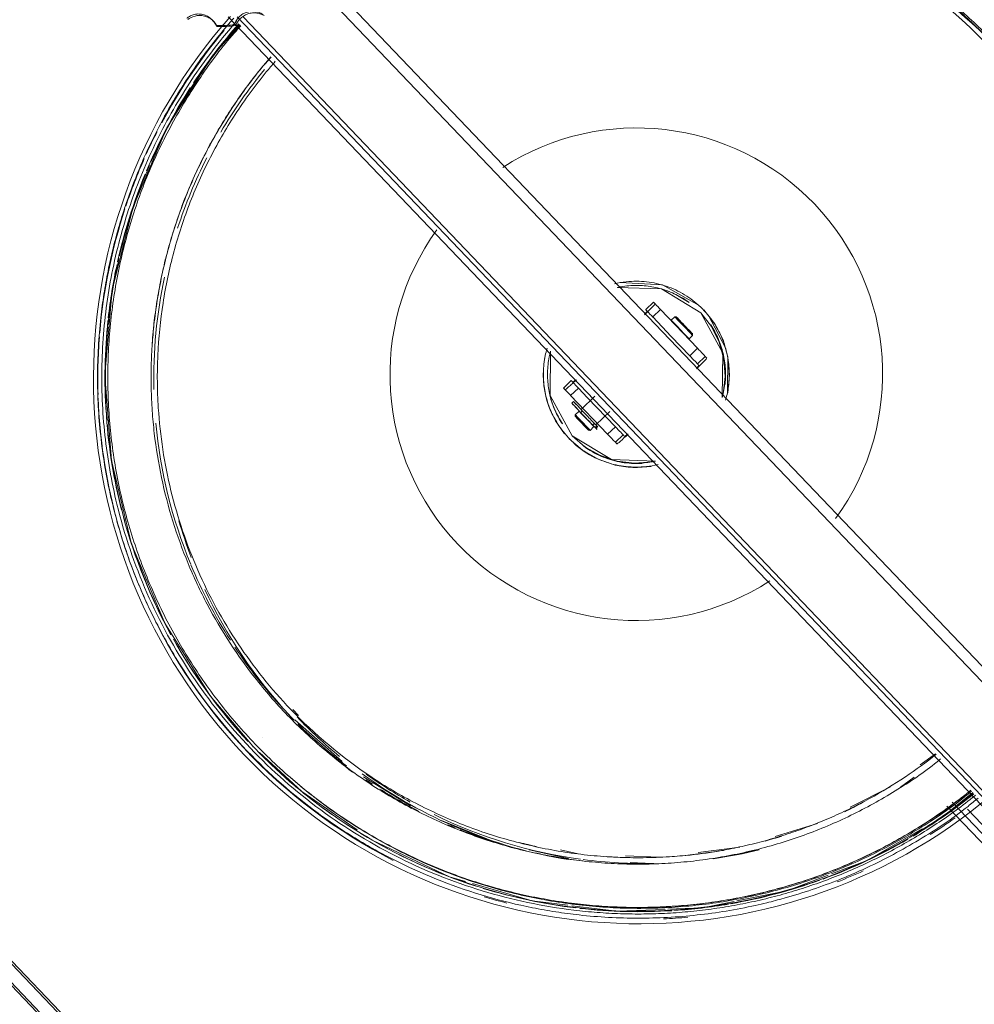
# Model space of a CAD drawing. Header units: metres. Extents: x 135583 to 135939, y 457896 to 458258.
# Tile 240 of 256: x 135773.053 to 135773.499, y 457941.544 to 457942.004. Entities that reach past the tile are written whole.
import ezdxf

# ---------------------------------------------------------------- set-up
doc = ezdxf.new("R2010")
doc.units = ezdxf.units.M
doc.layers.add('NIEUWE INSTALLATIE', color=250, linetype='Continuous', lineweight=0)

msp = doc.modelspace()

# ---------------------------------------------------------------- linework, layer by layer
at = {"layer": 'NIEUWE INSTALLATIE'}
for p, q in [((135773.17928, 457942.04035), (135773.56724, 457941.63431)), ((135773.17857, 457942.03385), (135773.56357, 457941.63091)), ((135773.14385, 457942.00308), (135773.14324, 457942.00372)), ((135773.15063, 457942.00519), (135773.53471, 457941.60322)), ((135773.15478, 457942.00519), (135773.53688, 457941.60529)), ((135773.53827, 457941.60673), (135773.15754, 457942.00519)), ((135773.14543, 457942.00075), (135773.14496, 457942.00124)), ((135773.15412, 457942.00117), (135773.15365, 457942.00167)), ((135773.36681, 457941.2325), (135772.74562, 457941.88262)), ((135773.33356, 457941.88117), (135773.35332, 457941.88012)), ((135773.35337, 457941.8801), (135773.3704, 457941.87056)), ((135773.34909, 457941.87203), (135773.34548, 457941.86857)), ((135773.34983, 457941.87126), (135773.34909, 457941.87203)), ((135773.34997, 457941.87111), (135773.34983, 457941.87126)), ((135773.34878, 457941.86512), (135773.3524, 457941.86857)), ((135773.36965, 457941.85051), (135773.3524, 457941.86857)), ((135773.35907, 457941.86521), (135773.35741, 457941.86362)), ((135773.35978, 457941.86519), (135773.35907, 457941.86521)), ((135773.37464, 457941.86613), (135773.38294, 457941.8504)), ((135773.35741, 457941.86362), (135773.3574, 457941.86333)), ((135772.76049, 457941.85548), (135773.41288, 457941.1727)), ((135773.41794, 457941.17753), (135772.76856, 457941.85717)), ((135773.36542, 457941.85495), (135773.3657, 457941.85494)), ((135773.3657, 457941.85494), (135773.36736, 457941.85653)), ((135773.36736, 457941.85653), (135773.36738, 457941.85724)), ((135772.76422, 457941.85302), (135773.41361, 457941.17339)), ((135773.36604, 457941.84706), (135773.36965, 457941.85051)), ((135773.36964, 457941.84329), (135773.37325, 457941.84675)), ((135773.37325, 457941.84675), (135773.37399, 457941.84598)), ((135773.37399, 457941.84598), (135773.37327, 457941.84673)), ((135773.38384, 457941.84666), (135773.38369, 457941.82941)), ((135773.31077, 457941.83541), (135773.30716, 457941.83196)), ((135773.30716, 457941.83196), (135773.30789, 457941.83119)), ((135773.31408, 457941.83196), (135773.31046, 457941.8285)), ((135773.30789, 457941.83119), (135773.30804, 457941.83104)), ((135773.31046, 457941.8285), (135773.32772, 457941.81044)), ((135773.32178, 457941.82819), (135773.3153, 457941.822)), ((135773.31184, 457941.82561), (135773.31105, 457941.82485)), ((135773.31262, 457941.81944), (135773.3126, 457941.81873)), ((135773.31443, 457941.82117), (135773.31262, 457941.81944)), ((135773.31599, 457941.82127), (135773.31512, 457941.82045)), ((135773.3222, 457941.81477), (135773.32869, 457941.82096)), ((135773.31953, 457941.81221), (135773.32134, 457941.81394)), ((135773.32065, 457941.81466), (135773.32151, 457941.81549)), ((135773.32183, 457941.81356), (135773.32263, 457941.81432)), ((135773.32186, 457941.81353), (135773.32197, 457941.81342)), ((135773.32231, 457941.81307), (135773.32186, 457941.81353)), ((135773.33133, 457941.8139), (135773.32772, 457941.81044)), ((135773.31882, 457941.81223), (135773.31953, 457941.81221)), ((135773.33132, 457941.80668), (135773.33493, 457941.81013)), ((135773.33205, 457941.80591), (135773.33132, 457941.80668)), ((135773.33133, 457941.80666), (135773.33205, 457941.80591)), ((135773.18085, 457941.68188), (135773.18347, 457941.67914)), ((135773.17868, 457941.67981), (135773.1813, 457941.67707)), ((135773.18129, 457941.67713), (135773.1815, 457941.67691)), ((135773.18174, 457941.67711), (135773.20376, 457941.65766)), ((135773.16677, 457941.66883), (135773.16681, 457941.66879)), ((135773.16207, 457941.66477), (135773.16228, 457941.66455)), ((135773.16228, 457941.66455), (135773.16211, 457941.66473)), ((135773.47364, 457941.65606), (135773.48077, 457941.6613)), ((135773.21372, 457941.65053), (135773.23574, 457941.63689)), ((135773.46445, 457941.64573), (135773.4708, 457941.65031)), ((135773.44098, 457941.6364), (135773.45969, 457941.64578)), ((135773.48609, 457941.63674), (135773.53137, 457941.58934)), ((135773.48845, 457941.63861), (135773.53354, 457941.59141)), ((135773.53553, 457941.59367), (135773.49569, 457941.63537)), ((135773.25016, 457941.63016), (135773.27131, 457941.62156)), ((135773.40585, 457941.62269), (135773.42564, 457941.62871)), ((135773.29103, 457941.61649), (135773.30939, 457941.61243)), ((135773.30568, 457941.61637), (135773.31389, 457941.61459)), ((135773.37003, 457941.61523), (135773.38934, 457941.61768)), ((135773.33611, 457941.61362), (135773.35182, 457941.61293)), ((135773.33924, 457941.61276), (135773.33899, 457941.61277)), ((135773.33827, 457941.61049), (135773.34868, 457941.60998))]:
    msp.add_line(p, q, dxfattribs=at)
at = {"layer": 'NIEUWE INSTALLATIE', "flags": 128}
for points in [[(135773.15617, 457942.00141), (135773.14352, 457941.9872), (135773.12202, 457941.95341), (135773.1062, 457941.91661), (135773.09648, 457941.87775), (135773.0931, 457941.83792), (135773.09614, 457941.79807), (135773.10554, 457941.75909), (135773.12104, 457941.7222), (135773.14218, 457941.68838), (135773.16207, 457941.66477)], [(135773.33221, 457941.87887), (135773.35281, 457941.87819), (135773.37115, 457941.86704)], [(135773.34621, 457941.86781), (135773.34603, 457941.868), (135773.34585, 457941.86819), (135773.34566, 457941.86838), (135773.34548, 457941.86857)], [(135773.34878, 457941.86512), (135773.3531, 457941.8606), (135773.35741, 457941.85609), (135773.36172, 457941.85157), (135773.36604, 457941.84706)], [(135773.37115, 457941.86704), (135773.37615, 457941.86066), (135773.37983, 457941.85337), (135773.38202, 457941.84546), (135773.38261, 457941.8373), (135773.38159, 457941.82918)], [(135773.37115, 457941.86704), (135773.38145, 457941.84821), (135773.3812, 457941.8276)], [(135773.3726, 457941.86842), (135773.37773, 457941.8619), (135773.38156, 457941.85445), (135773.38389, 457941.84639), (135773.38463, 457941.83805), (135773.38376, 457941.82973)], [(135773.31114, 457941.8097), (135773.30084, 457941.82853), (135773.3011, 457941.84914)], [(135773.36964, 457941.84329), (135773.36982, 457941.8431), (135773.37, 457941.84291), (135773.37019, 457941.84271), (135773.37037, 457941.84252)], [(135773.31077, 457941.83541), (135773.31096, 457941.83522), (135773.31114, 457941.83503), (135773.31133, 457941.83484), (135773.31151, 457941.83465)], [(135773.33133, 457941.8139), (135773.32702, 457941.81841), (135773.32271, 457941.82293), (135773.31839, 457941.82744), (135773.31408, 457941.83196)], [(135773.32156, 457941.81544), (135773.32136, 457941.81525), (135773.32116, 457941.81506), (135773.32096, 457941.81487), (135773.32077, 457941.81468)], [(135773.32197, 457941.81342), (135773.32217, 457941.81361), (135773.32237, 457941.8138), (135773.32257, 457941.81399), (135773.32277, 457941.81418)], [(135773.3231, 457941.81383), (135773.32272, 457941.81423), (135773.32233, 457941.81463), (135773.32223, 457941.81474)], [(135773.3231, 457941.81383), (135773.3229, 457941.81364), (135773.3227, 457941.81345), (135773.3225, 457941.81326), (135773.3223, 457941.81307)], [(135773.32231, 457941.81307), (135773.3225, 457941.81326), (135773.3227, 457941.81345), (135773.3229, 457941.81364), (135773.3231, 457941.81383)], [(135773.31114, 457941.8097), (135773.31728, 457941.80442), (135773.3244, 457941.80041), (135773.3322, 457941.79786), (135773.34033, 457941.7969), (135773.34848, 457941.79755)], [(135773.35008, 457941.79787), (135773.32948, 457941.79855), (135773.31114, 457941.8097)], [(135773.33567, 457941.80936), (135773.33548, 457941.80955), (135773.3353, 457941.80975), (135773.33512, 457941.80994), (135773.33493, 457941.81013)], [(135773.3097, 457941.80831), (135773.31598, 457941.80289), (135773.32324, 457941.79873), (135773.33119, 457941.79603), (135773.33949, 457941.79492), (135773.34784, 457941.79541)], [(135773.21084, 457941.62574), (135773.18495, 457941.64361), (135773.16524, 457941.66182)], [(135773.49809, 457941.64317), (135773.48353, 457941.63135), (135773.47694, 457941.62757)], [(135773.4745, 457941.62617), (135773.44879, 457941.61141), (135773.43221, 457941.60516)], [(135773.26135, 457941.60164), (135773.25393, 457941.60379), (135773.21778, 457941.62095), (135773.21508, 457941.62281)], [(135773.43064, 457941.60457), (135773.41132, 457941.59729), (135773.38794, 457941.59255)], [(135773.3092, 457941.59058), (135773.29243, 457941.59262), (135773.26463, 457941.60069)], [(135773.35455, 457941.58865), (135773.33211, 457941.58778), (135773.31106, 457941.59035)], [(135773.38677, 457941.59232), (135773.37205, 457941.58934), (135773.35583, 457941.5887)]]:
    msp.add_lwpolyline(points, dxfattribs=at)
at = {"layer": 'NIEUWE INSTALLATIE'}
for centre, major_axis, ratio, start_param, end_param in [((135773.34215, 457941.83732), (-0.16245, -0.15522), 0.999094, 3.141581, 4.616729), ((135773.34265, 457941.8368), (-0.1829, -0.17476), 0.999094, 2.804982, 3.501724), ((135773.34542, 457941.83389), (-0.16412, -0.15682), 0.999094, 3.155181, 3.468185), ((135773.34281, 457941.83663), (-0.16412, -0.15682), 0.999094, 3.158075, 3.317878), ((135773.34265, 457941.8368), (-0.18437, -0.17616), 0.999094, 4.797332, 6.283174), ((135773.34239, 457941.83706), (-0.18032, -0.1723), 0.999094, 4.797523, 4.936517), ((135773.34265, 457941.8368), (-0.1829, -0.17476), 0.999094, 4.824577, 5.030614), ((135773.3426, 457941.83685), (-0.18032, -0.1723), 0.999094, 4.797517, 4.903673), ((135773.14739, 457942.04115), (-0.02892, -0.02764), 0.999094, 0.747746, 0.965719), ((135773.14786, 457942.04066), (-0.02892, -0.02763), 0.999094, 0.74784, 0.965813), ((135773.34281, 457941.83663), (-0.16412, -0.15682), 0.999094, 4.832276, 4.989577), ((135773.3426, 457941.83685), (-0.18032, -0.1723), 0.999094, 4.91494, 5.105125), ((135773.34239, 457941.83706), (-0.18032, -0.1723), 0.999094, 4.947783, 5.123667), ((135773.34109, 457941.83843), (-0.08315, -0.07945), 0.999094, 3.141581, 4.523433), ((135773.34265, 457941.8368), (-0.1829, -0.17476), 0.999094, 5.048977, 5.094778), ((135773.34265, 457941.8368), (-0.1829, -0.17476), 0.999094, 5.103786, 5.197673), ((135773.34281, 457941.83663), (-0.16412, -0.15682), 0.999094, 5.05007, 5.206501), ((135773.3426, 457941.83685), (-0.18032, -0.1723), 0.999094, 5.111836, 5.290439), ((135773.34239, 457941.83706), (-0.18032, -0.1723), 0.999094, 5.130378, 5.302579), ((135773.34265, 457941.8368), (-0.1829, -0.17476), 0.999094, 5.203402, 5.437497), ((135773.34109, 457941.83843), (-0.08315, -0.07945), 0.999094, 1.751643, 3.141581), ((135773.34109, 457941.83843), (-0.08315, -0.07945), 0.999094, 4.893386, 6.283174), ((135773.3426, 457941.83685), (-0.18032, -0.1723), 0.999094, 5.295219, 5.420539), ((135773.34239, 457941.83706), (-0.18032, -0.1723), 0.999094, 5.30736, 5.408912), ((135773.34281, 457941.83663), (-0.16412, -0.15682), 0.999094, 5.31075, 5.543975), ((135773.34477, 457941.86642), (-0.00506, -0.00484), 0.042553, 1.570797, 3.141593), ((135773.35255, 457941.86842), (-0.00345, 0.00362), 0.000001, 6.240619, 7.811416), ((135773.34477, 457941.86642), (-0.00145, -0.00138), 0.042553, 1.963496, 3.141593), ((135773.34893, 457941.86496), (-0.00345, 0.00362), 0.000001, 6.240619, 7.811416), ((135773.36322, 457941.86087), (-0.00414, 0.00434), 0.000001, 6.274246, 7.811416), ((135773.36322, 457941.86087), (-0.00414, 0.00434), 0.000001, 4.669823, 6.240619), ((135773.36358, 457941.86121), (-0.0038, 0.00398), 0.000001, 5.294074, 6.240619), ((135773.36358, 457941.86121), (-0.0038, 0.00398), 0.000001, 6.283185, 9.423669), ((135773.34239, 457941.83706), (-0.18032, -0.1723), 0.999094, 5.414077, 5.586659), ((135773.3426, 457941.83685), (-0.18032, -0.1723), 0.999094, 5.425705, 5.60097), ((135773.36155, 457941.85928), (-0.00414, 0.00434), 0.000001, 0, 1.528009), ((135773.36155, 457941.85928), (-0.00414, 0.00434), 0.000001, 4.669823, 6.240619), ((135773.36155, 457941.85928), (-0.00414, 0.00434), 0.000001, 1.52823, 3.099027), ((135773.36322, 457941.86087), (-0.00414, 0.00434), 0.000001, 1.52823, 3.099027), ((135773.36322, 457941.86087), (-0.00414, 0.00434), 0.000001, 3.141593, 4.669576), ((135773.34265, 457941.8368), (-0.1829, -0.17476), 0.999094, 5.444502, 5.550945), ((135773.36155, 457941.85928), (-0.00414, 0.00434), 0.000001, 3.156139, 4.669823), ((135773.36358, 457941.86121), (-0.0038, 0.00398), 0.000001, 3.12426, 4.217092), ((135773.3698, 457941.85036), (-0.00345, 0.00362), 0.000001, 1.52823, 3.099027), ((135773.34115, 457941.83837), (-0.03145, -0.03005), 0.999094, 5.299304, 5.758334), ((135773.36619, 457941.8469), (-0.00345, 0.00362), 0.000001, 1.52823, 3.099027), ((135773.36893, 457941.84114), (-0.00506, -0.00484), 0.042553, 1.570797, 3.141593), ((135773.36893, 457941.84114), (-0.00145, -0.00138), 0.042553, 1.963496, 3.141593), ((135773.31061, 457941.82835), (-0.00345, 0.00362), 0.000001, 6.240619, 7.811416), ((135773.31296, 457941.83603), (-0.00506, -0.00484), 0.042553, 0, 1.570797), ((135773.31423, 457941.8318), (-0.00345, 0.00362), 0.000001, 6.240619, 7.811416), ((135773.31296, 457941.83603), (-0.00145, -0.00138), 0.042553, 0, 1.178098), ((135773.34115, 457941.83837), (-0.03145, -0.03005), 0.999094, 5.759574, 6.212566), ((135773.34265, 457941.8368), (-0.1829, -0.17476), 0.999094, 5.557937, 5.777843), ((135773.31796, 457941.81762), (-0.00691, 0.00723), 0.000001, 4.776174, 7.811604), ((135773.31875, 457941.81838), (-0.00691, 0.00723), 0.000001, 0.007932, 1.52823), ((135773.31875, 457941.81838), (-0.00691, 0.00723), 0.000001, 5.270792, 6.240619), ((135773.34239, 457941.83706), (-0.18032, -0.1723), 0.999094, 5.594175, 5.771815), ((135773.31571, 457941.81548), (-0.00311, 0.00325), 0.000001, 0.001459, 3.099027), ((135773.31571, 457941.81548), (-0.00311, 0.00325), 0.000001, 4.944279, 6.259153), ((135773.31608, 457941.81583), (-0.00345, 0.00362), 0.000001, 4.669823, 6.240619), ((135773.31608, 457941.81583), (-0.00345, 0.00362), 0.000001, 0, 1.527809), ((135773.31788, 457941.81755), (-0.00345, 0.00362), 0.000001, 0.007749, 1.52823), ((135773.31788, 457941.81755), (-0.00345, 0.00362), 0.000001, 5.385224, 6.240619), ((135773.31788, 457941.81755), (-0.00276, 0.00289), 0.000001, 0, 0.194052), ((135773.31788, 457941.81755), (-0.00276, 0.00289), 0.000001, 6.077188, 6.264974), ((135773.31875, 457941.81838), (-0.00691, 0.00723), 0.000001, 1.528525, 2.166762), ((135773.3426, 457941.83685), (-0.18032, -0.1723), 0.999094, 5.608486, 5.792527), ((135773.34281, 457941.83663), (-0.16412, -0.15682), 0.999094, 5.612996, 5.912911), ((135773.31608, 457941.81583), (-0.00345, 0.00362), 0.000001, 1.52823, 3.099027), ((135773.31571, 457941.81548), (-0.00311, 0.00325), 0.000001, 3.141592, 4.567313), ((135773.31608, 457941.81583), (-0.00345, 0.00362), 0.000001, 3.15355, 4.669823), ((135773.31796, 457941.81762), (-0.00691, 0.00723), 0.000001, 1.52823, 2.173975), ((135773.31788, 457941.81755), (-0.00345, 0.00362), 0.000001, 1.52823, 3.099027), ((135773.31788, 457941.81755), (-0.00345, 0.00362), 0.000001, 3.142776, 4.040954), ((135773.31875, 457941.81838), (-0.00345, 0.00362), 0.000001, 2.430988, 3.103309), ((135773.32125, 457941.81417), (-0.00104, 0.00108), 0.000001, 2.166762, 3.957514), ((135773.31875, 457941.81838), (-0.00345, 0.00362), 0.000001, 3.141593, 3.438712), ((135773.31875, 457941.81838), (-0.00691, 0.00723), 0.000001, 4.031552, 4.190924), ((135773.32205, 457941.81493), (-0.00104, 0.00108), 0.000001, 2.15334, 3.945699), ((135773.33148, 457941.81374), (-0.00345, 0.00362), 0.000001, 1.52823, 3.099027), ((135773.32165, 457941.81375), (-0.00104, 0.00108), 0.000001, 2.284923, 4.031291), ((135773.32787, 457941.81029), (-0.00345, 0.00362), 0.000001, 1.52823, 3.099027), ((135773.33711, 457941.81074), (-0.00506, -0.00484), 0.042553, 0.000001, 1.570797), ((135773.33711, 457941.81074), (-0.00145, -0.00138), 0.042553, 0.000001, 1.178098), ((135773.34115, 457941.83837), (-0.03145, -0.03005), 0.999094, 0.070607, 0.353601), ((135773.34115, 457941.83837), (-0.03145, -0.03005), 0.999094, 0.571048, 0.970585), ((135773.34265, 457941.8368), (-0.1829, -0.17476), 0.999094, 5.78356, 5.914478), ((135773.34239, 457941.83706), (-0.18032, -0.1723), 0.999094, 5.78555, 6.02359), ((135773.34542, 457941.83389), (-0.16412, -0.15682), 0.999094, 5.805461, 5.88508), ((135773.3426, 457941.83685), (-0.18032, -0.1723), 0.999094, 5.806261, 6.010985), ((135773.34109, 457941.83843), (-0.08315, -0.07945), 0.999094, 6.283174, 7.665025), ((135773.34281, 457941.83663), (-0.16412, -0.15682), 0.999094, 5.914239, 6.089858), ((135773.34265, 457941.8368), (-0.1829, -0.17476), 0.999094, 5.923489, 6.619773), ((135773.34542, 457941.83389), (-0.16412, -0.15682), 0.999094, 5.956492, 6.269589), ((135773.3426, 457941.83685), (-0.18032, -0.1723), 0.999094, 6.031682, 6.190774), ((135773.34239, 457941.83706), (-0.18032, -0.1723), 0.999094, 6.044286, 6.270556), ((135773.34281, 457941.83663), (-0.16412, -0.15682), 0.999094, 6.106876, 6.266692), ((135773.34542, 457941.83389), (-0.16268, -0.15544), 0.999094, 0, 0.120819), ((135773.34281, 457941.83663), (-0.16412, -0.15682), 0.999094, 0.028001, 0.160202), ((135773.34542, 457941.83389), (-0.16412, -0.15682), 0.999094, 0.013584, 0.043226), ((135773.34542, 457941.83389), (-0.16412, -0.15682), 0.999094, 0.059061, 0.066812), ((135773.34239, 457941.83706), (-0.18032, -0.1723), 0.999094, 0, 1.484579), ((135773.34542, 457941.83389), (-0.16412, -0.15682), 0.999094, 0.088884, 0.161564), ((135773.34265, 457941.8368), (-0.18437, -0.17616), 0.999094, 6.283173, 7.769945), ((135773.3426, 457941.83685), (-0.18032, -0.1723), 0.999094, 0.091381, 0.238851), ((135773.34542, 457941.83389), (-0.16268, -0.15544), 0.999094, 0.179766, 0.647771), ((135773.34281, 457941.83663), (-0.16412, -0.15682), 0.999094, 0.209415, 0.225963), ((135773.34542, 457941.83389), (-0.16195, -0.15475), 0.999094, 0.187139, 0.295702), ((135773.34281, 457941.83663), (-0.16412, -0.15682), 0.999094, 0.244352, 0.337269), ((135773.3426, 457941.83685), (-0.18032, -0.1723), 0.999094, 1.346276, 1.484579), ((135773.34281, 457941.83663), (-0.16195, -0.15475), 0.999094, 1.249478, 1.293585), ((135773.34542, 457941.83389), (-0.16195, -0.15475), 0.999094, 0.351866, 0.672811), ((135773.34265, 457941.8368), (-0.1829, -0.17476), 0.999094, 1.374684, 1.430479), ((135773.34281, 457941.83663), (-0.16412, -0.15682), 0.999094, 0.401842, 0.418677), ((135773.34281, 457941.83663), (-0.16412, -0.15682), 0.999094, 0.429575, 0.515194), ((135773.3426, 457941.83685), (-0.18032, -0.1723), 0.999094, 0.259549, 0.497731), ((135773.34281, 457941.83663), (-0.16195, -0.15475), 0.999094, 1.07249, 1.108786), ((135773.3426, 457941.83685), (-0.18032, -0.1723), 0.999094, 1.159298, 1.33501), ((135773.34281, 457941.83663), (-0.16195, -0.15475), 0.999094, 0.554387, 0.592682), ((135773.34542, 457941.83389), (-0.16195, -0.15475), 0.999094, 0.950055, 1.047835), ((135773.34281, 457941.83663), (-0.16195, -0.15475), 0.999094, 0.969564, 0.98364), ((135773.34281, 457941.83663), (-0.16412, -0.15682), 0.999094, 0.974409, 1.050493), ((135773.34281, 457941.83663), (-0.16412, -0.15682), 0.999094, 0.593391, 0.602288), ((135773.34281, 457941.83663), (-0.16412, -0.15682), 0.999094, 0.610043, 0.693859), ((135773.34542, 457941.83389), (-0.16195, -0.15475), 0.999094, 0.678209, 0.82603), ((135773.34281, 457941.83663), (-0.16195, -0.15475), 0.999094, 0.739187, 0.784964), ((135773.34281, 457941.83663), (-0.16195, -0.15475), 0.999094, 0.895981, 0.964202), ((135773.3426, 457941.83685), (-0.18032, -0.1723), 0.999094, 0.980465, 1.152588), ((135773.34265, 457941.8368), (-0.1829, -0.17476), 0.999094, 1.181581, 1.234185), ((135773.3426, 457941.83685), (-0.18032, -0.1723), 0.999094, 0.511466, 0.689092), ((135773.34265, 457941.8368), (-0.1829, -0.17476), 0.999094, 0.51744, 0.560987), ((135773.3426, 457941.83685), (-0.18032, -0.1723), 0.999094, 0.696608, 0.869186), ((135773.3426, 457941.83685), (-0.18032, -0.1723), 0.999094, 0.874352, 0.975685), ((135773.34265, 457941.8368), (-0.1829, -0.17476), 0.999094, 0.852695, 0.897586)]:
    msp.add_ellipse(centre, major_axis=major_axis, ratio=ratio, start_param=start_param, end_param=end_param, dxfattribs=at)
for points, knots in [([(135773.18525, 457942.0324), (135773.18535, 457942.03248), (135773.19116, 457942.03715), (135773.20018, 457942.04376), (135773.21255, 457942.05162), (135773.222, 457942.05706), (135773.23167, 457942.06209), (135773.24161, 457942.06672), (135773.25177, 457942.07092), (135773.26203, 457942.07465), (135773.27244, 457942.07792), (135773.28304, 457942.08076), (135773.29376, 457942.08313), (135773.3045, 457942.08501), (135773.31532, 457942.08643), (135773.32624, 457942.08738), (135773.33721, 457942.08786), (135773.34813, 457942.08785), (135773.35903, 457942.08737), (135773.37359, 457942.08609), (135773.39162, 457942.0833), (135773.41996, 457942.07636), (135773.45405, 457942.06307), (135773.49157, 457942.04027), (135773.52456, 457942.0113), (135773.552, 457941.97703), (135773.57307, 457941.9385), (135773.58421, 457941.90559), (135773.58942, 457941.88058), (135773.59172, 457941.86438), (135773.59296, 457941.84794), (135773.59311, 457941.83156), (135773.59219, 457941.81519), (135773.59019, 457941.79882), (135773.58716, 457941.78277), (135773.58306, 457941.76683), (135773.57791, 457941.75121), (135773.57181, 457941.73606), (135773.56464, 457941.72116), (135773.5566, 457941.70691), (135773.54762, 457941.69325), (135773.53872, 457941.68115), (135773.53248, 457941.67424), (135773.52986, 457941.67143)], [0.0272672, 0.0272672, 0.0272672, 0.0272672, 0.0277778, 0.0555556, 0.0694444, 0.0833333, 0.0972222, 0.1111111, 0.125, 0.1388889, 0.1527778, 0.1666667, 0.1805556, 0.1944444, 0.2083333, 0.2222222, 0.2361111, 0.25, 0.2638889, 0.2777778, 0.3055556, 0.3333333, 0.3888889, 0.4444444, 0.5, 0.5555556, 0.6111111, 0.6666667, 0.6875, 0.7083333, 0.7291667, 0.75, 0.7708333, 0.7916667, 0.8125, 0.8333333, 0.8541667, 0.875, 0.8958333, 0.9166667, 0.9375, 0.9583333, 0.9730584, 0.9730584, 0.9730584, 0.9730584]), ([(135773.52784, 457941.67344), (135773.52884, 457941.67457), (135773.53547, 457941.68223), (135773.54698, 457941.69729), (135773.5581, 457941.71551), (135773.5659, 457941.73083), (135773.57293, 457941.74662), (135773.57862, 457941.76269), (135773.58312, 457941.77937), (135773.58581, 457941.79196), (135773.58784, 457941.80464), (135773.58921, 457941.81745), (135773.58993, 457941.83036), (135773.58996, 457941.84321), (135773.58934, 457941.85603), (135773.58803, 457941.86889), (135773.58607, 457941.88163), (135773.58346, 457941.89421), (135773.58019, 457941.90665), (135773.57494, 457941.92307), (135773.56687, 457941.94289), (135773.55469, 457941.96569), (135773.54267, 457941.98342), (135773.53194, 457941.99689), (135773.52342, 457942.00652), (135773.51441, 457942.01568), (135773.50242, 457942.02664), (135773.48709, 457942.03878), (135773.46789, 457942.05129), (135773.44762, 457942.06194), (135773.42999, 457942.06924), (135773.41548, 457942.07409), (135773.4045, 457942.0772), (135773.39337, 457942.07981), (135773.38209, 457942.08191), (135773.37073, 457942.08349), (135773.35936, 457942.08453), (135773.34795, 457942.08505), (135773.33647, 457942.08504), (135773.32501, 457942.0845), (135773.31364, 457942.08344), (135773.30234, 457942.08185), (135773.29104, 457942.07974), (135773.27987, 457942.0771), (135773.2689, 457942.07396), (135773.25807, 457942.07033), (135773.24735, 457942.06617), (135773.23684, 457942.06152), (135773.22665, 457942.05643), (135773.21667, 457942.05088), (135773.20367, 457942.04277), (135773.19371, 457942.03586), (135773.18753, 457942.03067), (135773.18718, 457942.03037)], [-0.9727421, -0.9727421, -0.9727421, -0.9727421, -0.9669118, -0.9338235, -0.9007353, -0.8841912, -0.8676471, -0.8345588, -0.8180147, -0.8014706, -0.7849265, -0.7683824, -0.7518382, -0.7352941, -0.71875, -0.7022059, -0.6856618, -0.6691176, -0.6525735, -0.6360294, -0.6029412, -0.5698529, -0.5367647, -0.5202206, -0.5036765, -0.4871324, -0.4705882, -0.4411765, -0.4117647, -0.3823529, -0.3529412, -0.3382353, -0.3235294, -0.3088235, -0.2941176, -0.2794118, -0.2647059, -0.25, -0.2352941, -0.2205882, -0.2058824, -0.1911765, -0.1764706, -0.1617647, -0.1470588, -0.1323529, -0.1176471, -0.1029412, -0.0882353, -0.0735294, -0.0588235, -0.0294118, -0.0276076, -0.0276076, -0.0276076, -0.0276076]), ([(135773.51379, 457941.68802), (135773.51839, 457941.6933), (135773.52497, 457941.70161), (135773.53291, 457941.71322), (135773.53842, 457941.72213), (135773.54352, 457941.73127), (135773.54822, 457941.74071), (135773.55249, 457941.75038), (135773.55627, 457941.76016), (135773.55961, 457941.7701), (135773.5625, 457941.78024), (135773.56491, 457941.79051), (135773.56684, 457941.80082), (135773.56829, 457941.8112), (135773.56926, 457941.8217), (135773.56975, 457941.83223), (135773.56975, 457941.84272), (135773.56927, 457941.8532), (135773.56797, 457941.8672), (135773.56515, 457941.8845), (135773.55987, 457941.90486), (135773.55271, 457941.92466), (135773.54081, 457941.95005), (135773.52494, 457941.97436), (135773.50785, 457941.99378), (135773.49655, 457942.00474), (135773.48463, 457942.01515), (135773.46887, 457942.02692), (135773.44846, 457942.03905), (135773.43061, 457942.04728), (135773.41577, 457942.05279), (135773.40449, 457942.0563), (135773.39306, 457942.05922), (135773.38145, 457942.06156), (135773.36971, 457942.06329), (135773.35796, 457942.06441), (135773.34617, 457942.06491), (135773.33428, 457942.0648), (135773.32248, 457942.06407), (135773.31076, 457942.06273), (135773.2991, 457942.06079), (135773.28361, 457942.05737), (135773.26861, 457942.05281), (135773.25384, 457942.04702), (135773.23945, 457942.04052), (135773.22235, 457942.03101), (135773.20836, 457942.02166), (135773.20176, 457942.01618), (135773.20121, 457942.01571)], [0.0295421, 0.0295421, 0.0295421, 0.0295421, 0.0588235, 0.0735294, 0.0882353, 0.1029412, 0.1176471, 0.1323529, 0.1470588, 0.1617647, 0.1764706, 0.1911765, 0.2058824, 0.2205882, 0.2352941, 0.25, 0.2647059, 0.2794118, 0.2941176, 0.3235294, 0.3529412, 0.3823529, 0.4117647, 0.4705882, 0.5036765, 0.5202206, 0.5367647, 0.5698529, 0.6029412, 0.6360294, 0.6525735, 0.6691176, 0.6856618, 0.7022059, 0.71875, 0.7352941, 0.7518382, 0.7683824, 0.7849265, 0.8014706, 0.8180147, 0.8345588, 0.8676471, 0.8841912, 0.9007353, 0.9338235, 0.9669118, 0.9699426, 0.9699426, 0.9699426, 0.9699426]), ([(135773.15412, 457942.00117), (135773.15451, 457942.00215), (135773.15546, 457942.0038), (135773.1577, 457942.00566), (135773.15972, 457942.00666), (135773.16192, 457942.00713), (135773.16408, 457942.00706), (135773.16597, 457942.00656), (135773.16696, 457942.00605), (135773.1674, 457942.00579)], [0, 0, 0, 0, 0.25, 0.375, 0.5, 0.625, 0.75, 0.875, 1, 1, 1, 1]), ([(135773.1532, 457942.00455), (135773.15302, 457942.00435), (135773.14796, 457941.99862), (135773.1408, 457941.98973), (135773.13232, 457941.97763), (135773.12641, 457941.96837), (135773.12091, 457941.95887), (135773.11578, 457941.94907), (135773.11109, 457941.93904), (135773.10687, 457941.92888), (135773.1031, 457941.91856), (135773.09976, 457941.90802), (135773.09688, 457941.89733), (135773.09448, 457941.88659), (135773.09256, 457941.87577), (135773.09098, 457941.8639), (135773.08991, 457941.85104), (135773.08952, 457941.83731), (135773.08987, 457941.82354), (135773.09136, 457941.80516), (135773.09431, 457941.78708), (135773.09876, 457941.76919), (135773.10282, 457941.75604), (135773.10758, 457941.74313), (135773.11489, 457941.72621), (135773.12997, 457941.69789), (135773.14692, 457941.67576), (135773.15954, 457941.66255)], [0.0534851, 0.0534851, 0.0534851, 0.0534851, 0.0555556, 0.1111111, 0.1388889, 0.1666667, 0.1944444, 0.2222222, 0.25, 0.2777778, 0.3055556, 0.3333333, 0.3611111, 0.3888889, 0.4166667, 0.4444444, 0.4791667, 0.5138889, 0.5486111, 0.5833333, 0.6527778, 0.6875, 0.7222222, 0.7569444, 0.7916667, 0.8611111, 1, 1, 1, 1]), ([(135773.15458, 457942.00313), (135773.15202, 457942.00023), (135773.14596, 457941.99306), (135773.13697, 457941.98109), (135773.12801, 457941.96739), (135773.11997, 457941.95316), (135773.1128, 457941.93825), (135773.1067, 457941.9231), (135773.10156, 457941.90747), (135773.09745, 457941.89154), (135773.09442, 457941.87549), (135773.09242, 457941.85912), (135773.09151, 457941.84275), (135773.09166, 457941.82637), (135773.0929, 457941.80993), (135773.09519, 457941.79373), (135773.1004, 457941.76871), (135773.11154, 457941.73581), (135773.13261, 457941.69728), (135773.16005, 457941.66301), (135773.19304, 457941.63404), (135773.23056, 457941.61124), (135773.26465, 457941.59795), (135773.29299, 457941.59101), (135773.31102, 457941.58822), (135773.32558, 457941.58694), (135773.33648, 457941.58646), (135773.3474, 457941.58645), (135773.35837, 457941.58693), (135773.36929, 457941.58788), (135773.38011, 457941.58929), (135773.39085, 457941.59118), (135773.40157, 457941.59355), (135773.41217, 457941.59639), (135773.42258, 457941.59966), (135773.43284, 457941.60339), (135773.443, 457941.60759), (135773.45295, 457941.61222), (135773.46261, 457941.61725), (135773.47206, 457941.62268), (135773.4844, 457941.63057), (135773.49359, 457941.63706), (135773.49925, 457941.64183), (135773.49936, 457941.64192)], [-0.9730605, -0.9730605, -0.9730605, -0.9730605, -0.9583333, -0.9375, -0.9166667, -0.8958333, -0.875, -0.8541667, -0.8333333, -0.8125, -0.7916667, -0.7708333, -0.75, -0.7291667, -0.7083333, -0.6875, -0.6666667, -0.6111111, -0.5555556, -0.5, -0.4444444, -0.3888889, -0.3333333, -0.3055556, -0.2777778, -0.2638889, -0.25, -0.2361111, -0.2222222, -0.2083333, -0.1944444, -0.1805556, -0.1666667, -0.1527778, -0.1388889, -0.125, -0.1111111, -0.0972222, -0.0833333, -0.0694444, -0.0555556, -0.0277778, -0.0272649, -0.0272649, -0.0272649, -0.0272649]), ([(135773.13178, 457942.00404), (135773.13266, 457942.00466), (135773.13438, 457942.00555), (135773.13728, 457942.00592), (135773.13952, 457942.00566), (135773.14162, 457942.00487), (135773.14398, 457942.00323), (135773.14502, 457942.00168), (135773.14543, 457942.00075)], [0, 0, 0, 0, 0.25, 0.375, 0.5, 0.625, 0.75, 1, 1, 1, 1]), ([(135773.4972, 457941.64419), (135773.49683, 457941.6439), (135773.49049, 457941.63883), (135773.48072, 457941.63179), (135773.46767, 457941.6237), (135773.45771, 457941.61815), (135773.44751, 457941.61306), (135773.437, 457941.60841), (135773.42628, 457941.60425), (135773.41545, 457941.60062), (135773.40448, 457941.59749), (135773.39331, 457941.59485), (135773.38201, 457941.59273), (135773.37071, 457941.59114), (135773.35934, 457941.59008), (135773.34788, 457941.58954), (135773.3364, 457941.58953), (135773.32499, 457941.59005), (135773.31362, 457941.5911), (135773.30226, 457941.59267), (135773.29098, 457941.59477), (135773.27985, 457941.59738), (135773.26887, 457941.60049), (135773.25436, 457941.60534), (135773.23673, 457941.61265), (135773.21646, 457941.6233), (135773.19726, 457941.6358), (135773.18193, 457941.64794), (135773.16994, 457941.65891), (135773.16093, 457941.66807), (135773.15241, 457941.67769), (135773.14168, 457941.69117), (135773.12967, 457941.70889), (135773.11748, 457941.73169), (135773.10941, 457941.75151), (135773.10416, 457941.76793), (135773.10089, 457941.78037), (135773.09828, 457941.79295), (135773.09632, 457941.80569), (135773.09501, 457941.81855), (135773.09439, 457941.83138), (135773.09442, 457941.84422), (135773.09514, 457941.85714), (135773.09651, 457941.86994), (135773.09854, 457941.88262), (135773.10123, 457941.89521), (135773.10573, 457941.91189), (135773.11142, 457941.92797), (135773.11845, 457941.94375), (135773.12624, 457941.95908), (135773.13742, 457941.97722), (135773.14875, 457941.99254), (135773.15555, 457941.99994), (135773.15658, 457942.00104)], [0.0276116, 0.0276116, 0.0276116, 0.0276116, 0.0294118, 0.0588235, 0.0735294, 0.0882353, 0.1029412, 0.1176471, 0.1323529, 0.1470588, 0.1617647, 0.1764706, 0.1911765, 0.2058824, 0.2205882, 0.2352941, 0.25, 0.2647059, 0.2794118, 0.2941176, 0.3088235, 0.3235294, 0.3382353, 0.3529412, 0.3823529, 0.4117647, 0.4411765, 0.4705882, 0.4871324, 0.5036765, 0.5202206, 0.5367647, 0.5698529, 0.6029412, 0.6360294, 0.6525735, 0.6691176, 0.6856618, 0.7022059, 0.71875, 0.7352941, 0.7518382, 0.7683824, 0.7849265, 0.8014706, 0.8180147, 0.8345588, 0.8676471, 0.8841912, 0.9007353, 0.9338235, 0.9669118, 0.9727355, 0.9727355, 0.9727355, 0.9727355]), ([(135773.17056, 457941.98656), (135773.16596, 457941.98128), (135773.15938, 457941.97297), (135773.15144, 457941.96137), (135773.14593, 457941.95246), (135773.14083, 457941.94331), (135773.13613, 457941.93387), (135773.13186, 457941.9242), (135773.12808, 457941.91443), (135773.12474, 457941.90449), (135773.12186, 457941.89434), (135773.11944, 457941.88407), (135773.11751, 457941.87376), (135773.11606, 457941.86338), (135773.11509, 457941.85289), (135773.1146, 457941.84235), (135773.1146, 457941.83186), (135773.11508, 457941.82138), (135773.11638, 457941.80738), (135773.1192, 457941.79008), (135773.12448, 457941.76973), (135773.13164, 457941.74992), (135773.14354, 457941.72453), (135773.15941, 457941.70023), (135773.1765, 457941.6808), (135773.1878, 457941.66984), (135773.19972, 457941.65943), (135773.21548, 457941.64767), (135773.23589, 457941.63554), (135773.25374, 457941.6273), (135773.26858, 457941.6218), (135773.27986, 457941.61828), (135773.29129, 457941.61536), (135773.3029, 457941.61302), (135773.31464, 457941.61129), (135773.32639, 457941.61018), (135773.33818, 457941.60967), (135773.35007, 457941.60979), (135773.36187, 457941.61052), (135773.37359, 457941.61185), (135773.38525, 457941.61379), (135773.40074, 457941.61722), (135773.41574, 457941.62177), (135773.43051, 457941.62756), (135773.4449, 457941.63407), (135773.462, 457941.64357), (135773.47599, 457941.65293), (135773.48259, 457941.65841), (135773.48314, 457941.65887)], [0.0295449, 0.0295449, 0.0295449, 0.0295449, 0.0588235, 0.0735294, 0.0882353, 0.1029412, 0.1176471, 0.1323529, 0.1470588, 0.1617647, 0.1764706, 0.1911765, 0.2058824, 0.2205882, 0.2352941, 0.25, 0.2647059, 0.2794118, 0.2941176, 0.3235294, 0.3529412, 0.3823529, 0.4117647, 0.4705882, 0.5036765, 0.5202206, 0.5367647, 0.5698529, 0.6029412, 0.6360294, 0.6525735, 0.6691176, 0.6856618, 0.7022059, 0.71875, 0.7352941, 0.7518382, 0.7683824, 0.7849265, 0.8014706, 0.8180147, 0.8345588, 0.8676471, 0.8841912, 0.9007353, 0.9338235, 0.9669118, 0.9699425, 0.9699425, 0.9699425, 0.9699425]), ([(135773.11523, 457941.85287), (135773.11529, 457941.85373), (135773.11565, 457941.85853), (135773.11659, 457941.86723), (135773.11845, 457941.87887), (135773.12093, 457941.89043), (135773.12505, 457941.90575), (135773.13029, 457941.92052), (135773.13674, 457941.93502), (135773.14389, 457941.9491), (135773.15417, 457941.96574), (135773.16423, 457941.97939), (135773.17009, 457941.98582), (135773.17066, 457941.98644)], [0.7647784, 0.7647784, 0.7647784, 0.7647784, 0.7683824, 0.7849265, 0.8014706, 0.8180147, 0.8345588, 0.8676471, 0.8841912, 0.9007353, 0.9338235, 0.9669118, 0.9704557, 0.9704557, 0.9704557, 0.9704557]), ([(135773.17259, 457941.98445), (135773.17184, 457941.98359), (135773.16578, 457941.97649), (135773.15515, 457941.96234), (135773.14481, 457941.94492), (135773.13758, 457941.93012), (135773.13284, 457941.91887), (135773.12871, 457941.90737), (135773.124, 457941.89163), (135773.11979, 457941.87173), (135773.11774, 457941.85128), (135773.11745, 457941.83501), (135773.11799, 457941.82029), (135773.11984, 457941.80322), (135773.1249, 457941.77758), (135773.13541, 457941.74651), (135773.15426, 457941.71204), (135773.17072, 457941.69149), (135773.17969, 457941.6821)], [-0.9402094, -0.9402094, -0.9402094, -0.9402094, -0.9305556, -0.8611111, -0.7916667, -0.7569444, -0.7222222, -0.6875, -0.6527778, -0.5833333, -0.5138889, -0.4791667, -0.4444444, -0.3888889, -0.3333333, -0.2222222, -0.1111111, 0, 0, 0, 0]), ([(135773.33087, 457941.88059), (135773.33268, 457941.88103), (135773.33604, 457941.88161), (135773.34119, 457941.8819), (135773.34589, 457941.88163), (135773.35051, 457941.88087), (135773.35668, 457941.87914), (135773.36378, 457941.87583), (135773.37014, 457941.87094), (135773.37441, 457941.86637), (135773.37707, 457941.86281), (135773.37921, 457941.85928), (135773.38087, 457941.8559), (135773.38223, 457941.85239), (135773.3833, 457941.84872), (135773.38403, 457941.84499), (135773.38443, 457941.84125), (135773.38451, 457941.83749), (135773.38426, 457941.83366), (135773.38367, 457941.8299), (135773.38308, 457941.8275), (135773.38273, 457941.82631)], [-0.8332129, -0.8332129, -0.8332129, -0.8332129, -0.7916667, -0.7569444, -0.7222222, -0.6875, -0.6527778, -0.5833333, -0.5138889, -0.4791667, -0.4444444, -0.4166667, -0.3888889, -0.3611111, -0.3333333, -0.3055556, -0.2777778, -0.25, -0.2222222, -0.1944444, -0.1667871, -0.1667871, -0.1667871, -0.1667871]), ([(135773.33242, 457941.87892), (135773.33323, 457941.87909), (135773.33521, 457941.87946), (135773.33847, 457941.87982), (135773.34214, 457941.87989), (135773.34573, 457941.87965), (135773.34928, 457941.87911), (135773.35281, 457941.87824), (135773.35627, 457941.87707), (135773.35957, 457941.87561), (135773.36272, 457941.87388), (135773.36474, 457941.87253), (135773.36572, 457941.87181)], [0.1751135, 0.1751135, 0.1751135, 0.1751135, 0.1944444, 0.2222222, 0.25, 0.2777778, 0.3055556, 0.3333333, 0.3611111, 0.3888889, 0.4166667, 0.4444444, 0.4444444, 0.4444444, 0.4444444]), ([(135773.36583, 457941.87183), (135773.36485, 457941.87255), (135773.36132, 457941.87492), (135773.35695, 457941.87696), (135773.35344, 457941.87806), (135773.35283, 457941.87824)], [0.5555556, 0.5555556, 0.5555556, 0.5555556, 0.5833333, 0.6527778, 0.6671253, 0.6671253, 0.6671253, 0.6671253]), ([(135773.37567, 457941.8614), (135773.37634, 457941.86039), (135773.3776, 457941.85831), (135773.37918, 457941.85508), (135773.38049, 457941.85172), (135773.38151, 457941.84821), (135773.38221, 457941.84464), (135773.38259, 457941.84107), (135773.38267, 457941.83748), (135773.38242, 457941.83381), (135773.38192, 457941.83058), (135773.38146, 457941.82861), (135773.38125, 457941.82781)], [0.5555556, 0.5555556, 0.5555556, 0.5555556, 0.5833333, 0.6111111, 0.6388889, 0.6666667, 0.6944444, 0.7222222, 0.75, 0.7777778, 0.8055556, 0.8248864, 0.8248864, 0.8248864, 0.8248864]), ([(135773.29944, 457941.85055), (135773.2991, 457941.84936), (135773.2985, 457941.84696), (135773.29792, 457941.8432), (135773.29766, 457941.83937), (135773.29774, 457941.83561), (135773.29814, 457941.83187), (135773.29888, 457941.82814), (135773.29994, 457941.82447), (135773.30131, 457941.82096), (135773.30296, 457941.81758), (135773.3051, 457941.81405), (135773.30777, 457941.81049), (135773.31204, 457941.80592), (135773.3184, 457941.80103), (135773.3255, 457941.79772), (135773.33166, 457941.79599), (135773.33629, 457941.79523), (135773.34099, 457941.79497), (135773.34614, 457941.79523), (135773.34947, 457941.79587), (135773.35128, 457941.79632)], [0.1667822, 0.1667822, 0.1667822, 0.1667822, 0.1944444, 0.2222222, 0.25, 0.2777778, 0.3055556, 0.3333333, 0.3611111, 0.3888889, 0.4166667, 0.4444444, 0.4791667, 0.5138889, 0.5833333, 0.6527778, 0.6875, 0.7222222, 0.7569444, 0.7916667, 0.8332178, 0.8332178, 0.8332178, 0.8332178]), ([(135773.30662, 457941.81535), (135773.30595, 457941.81635), (135773.30469, 457941.81843), (135773.30311, 457941.82166), (135773.3018, 457941.82502), (135773.30078, 457941.82853), (135773.30008, 457941.8321), (135773.2997, 457941.83567), (135773.29962, 457941.83927), (135773.29986, 457941.84293), (135773.30037, 457941.84616), (135773.30083, 457941.84813), (135773.30104, 457941.84893)], [0.5555556, 0.5555556, 0.5555556, 0.5555556, 0.5833333, 0.6111111, 0.6388889, 0.6666667, 0.6944444, 0.7222222, 0.75, 0.7777778, 0.8055556, 0.8248864, 0.8248864, 0.8248864, 0.8248864]), ([(135773.30078, 457941.82851), (135773.30079, 457941.82849), (135773.30108, 457941.82729), (135773.30177, 457941.82492), (135773.30308, 457941.82156), (135773.30466, 457941.81832), (135773.30592, 457941.81624), (135773.3066, 457941.81523)], [0.3328747, 0.3328747, 0.3328747, 0.3328747, 0.3333333, 0.3611111, 0.3888889, 0.4166667, 0.4444444, 0.4444444, 0.4444444, 0.4444444]), ([(135773.34987, 457941.79783), (135773.34906, 457941.79765), (135773.34707, 457941.79728), (135773.34382, 457941.79693), (135773.34015, 457941.79685), (135773.33656, 457941.79709), (135773.33301, 457941.79764), (135773.32948, 457941.7985), (135773.32602, 457941.79968), (135773.32272, 457941.80113), (135773.31957, 457941.80286), (135773.31755, 457941.80421), (135773.31657, 457941.80493)], [0.1751136, 0.1751136, 0.1751136, 0.1751136, 0.1944444, 0.2222222, 0.25, 0.2777778, 0.3055556, 0.3333333, 0.3611111, 0.3888889, 0.4166667, 0.4444444, 0.4444444, 0.4444444, 0.4444444]), ([(135773.31658, 457941.80479), (135773.31756, 457941.80407), (135773.32109, 457941.8017), (135773.32626, 457941.79928), (135773.33217, 457941.79763), (135773.33661, 457941.7969), (135773.34051, 457941.79668), (135773.34297, 457941.79675), (135773.34388, 457941.79681)], [0.5555556, 0.5555556, 0.5555556, 0.5555556, 0.5833333, 0.6527778, 0.6875, 0.7222222, 0.7569444, 0.7777778, 0.7777778, 0.7777778, 0.7777778]), ([(135773.17969, 457941.6821), (135773.19091, 457941.67036), (135773.20988, 457941.65441), (135773.23442, 457941.63987), (135773.24915, 457941.6327), (135773.26042, 457941.62795), (135773.27194, 457941.62381), (135773.28764, 457941.61914), (135773.30357, 457941.61578), (135773.31983, 457941.61372), (135773.33205, 457941.61285), (135773.34426, 457941.61264), (135773.35572, 457941.61307), (135773.36632, 457941.61399), (135773.37602, 457941.61527), (135773.38565, 457941.61696), (135773.39526, 457941.61908), (135773.40475, 457941.62162), (135773.41407, 457941.62456), (135773.42326, 457941.62789), (135773.43236, 457941.63165), (135773.44127, 457941.63581), (135773.45281, 457941.6418), (135773.46627, 457941.64995), (135773.47644, 457941.65734), (135773.4811, 457941.66101)], [-1, -1, -1, -1, -0.8611111, -0.7916667, -0.7569444, -0.7222222, -0.6875, -0.6527778, -0.5833333, -0.5486111, -0.5138889, -0.4791667, -0.4444444, -0.4166667, -0.3888889, -0.3611111, -0.3333333, -0.3055556, -0.2777778, -0.25, -0.2222222, -0.1944444, -0.1666667, -0.1111111, -0.0608667, -0.0608667, -0.0608667, -0.0608667]), ([(135773.15954, 457941.66255), (135773.16964, 457941.65198), (135773.18634, 457941.63732), (135773.21076, 457941.62096), (135773.23654, 457941.60681), (135773.26403, 457941.59608), (135773.28904, 457941.58996), (135773.30348, 457941.58741), (135773.31079, 457941.58644), (135773.31444, 457941.58604)], [0, 0, 0, 0, 0.1111111, 0.1666667, 0.2222222, 0.3333333, 0.3888889, 0.4166667, 0.4444204, 0.4444204, 0.4444204, 0.4444204]), ([(135773.18003, 457941.64983), (135773.18148, 457941.64858), (135773.18949, 457941.64178), (135773.20474, 457941.63039), (135773.22696, 457941.61719), (135773.24638, 457941.60822), (135773.26254, 457941.60223), (135773.27482, 457941.59841), (135773.28727, 457941.59523), (135773.2999, 457941.59269), (135773.31268, 457941.5908), (135773.32547, 457941.58959), (135773.33829, 457941.58904), (135773.35123, 457941.58916), (135773.36408, 457941.58995), (135773.37683, 457941.59141), (135773.38953, 457941.59352), (135773.40639, 457941.59725), (135773.42271, 457941.60221), (135773.4388, 457941.60851), (135773.45446, 457941.61559), (135773.47308, 457941.62593), (135773.48883, 457941.6365), (135773.49647, 457941.64289), (135773.49754, 457941.64381)], [0.5294118, 0.5294118, 0.5294118, 0.5294118, 0.5367647, 0.5698529, 0.6029412, 0.6360294, 0.6525735, 0.6691176, 0.6856618, 0.7022059, 0.71875, 0.7352941, 0.7518382, 0.7683824, 0.7849265, 0.8014706, 0.8180147, 0.8345588, 0.8676471, 0.8841912, 0.9007353, 0.9338235, 0.9669118, 0.9723828, 0.9723828, 0.9723828, 0.9723828]), ([(135773.30228, 457941.59271), (135773.3056, 457941.59217), (135773.31319, 457941.59109), (135773.32505, 457941.58997), (135773.33788, 457941.58942), (135773.35082, 457941.58954), (135773.36367, 457941.59034), (135773.37643, 457941.59179), (135773.38913, 457941.5939), (135773.406, 457941.59763), (135773.42232, 457941.60259), (135773.43841, 457941.60889), (135773.45407, 457941.61598), (135773.4727, 457941.62632), (135773.48845, 457941.63689), (135773.49609, 457941.64328), (135773.49716, 457941.6442)], [0.7058155, 0.7058155, 0.7058155, 0.7058155, 0.71875, 0.7352941, 0.7518382, 0.7683824, 0.7849265, 0.8014706, 0.8180147, 0.8345588, 0.8676471, 0.8841912, 0.9007353, 0.9338235, 0.9669118, 0.9723884, 0.9723884, 0.9723884, 0.9723884]), ([(135773.44374, 457941.60587), (135773.44543, 457941.60662), (135773.45131, 457941.60928), (135773.46116, 457941.61418), (135773.47702, 457941.62326), (135773.49047, 457941.63212), (135773.49904, 457941.63929), (135773.50058, 457941.6406)], [0.7777778, 0.7777778, 0.7777778, 0.7777778, 0.7916667, 0.8263889, 0.8611111, 0.9305556, 0.9458928, 0.9458928, 0.9458928, 0.9458928]), ([(135773.40201, 457941.59173), (135773.4047, 457941.59239), (135773.41184, 457941.59426), (135773.42322, 457941.59777), (135773.43439, 457941.60189), (135773.4412, 457941.60476), (135773.44373, 457941.60587)], [0.6666667, 0.6666667, 0.6666667, 0.6666667, 0.6875, 0.7222222, 0.7569444, 0.7777527, 0.7777527, 0.7777527, 0.7777527]), ([(135773.31445, 457941.58604), (135773.31903, 457941.58553), (135773.32819, 457941.58478), (135773.34649, 457941.58427), (135773.36957, 457941.58552), (135773.38944, 457941.58879), (135773.40021, 457941.5913), (135773.402, 457941.59173)], [0.4444444, 0.4444444, 0.4444444, 0.4444444, 0.4791667, 0.5138889, 0.5833333, 0.6527778, 0.6666498, 0.6666498, 0.6666498, 0.6666498])]:
    msp.add_open_spline(points, degree=3, knots=knots, dxfattribs=at)
for points in [[(135773.14496, 457942.00124), (135773.14474, 457942.00169), (135773.1442, 457942.00265), (135773.14289, 457942.00419), (135773.14105, 457942.00554), (135773.13881, 457942.00641), (135773.13645, 457942.00664), (135773.13426, 457942.00626), (135773.1325, 457942.00546), (135773.13166, 457942.00484), (135773.13131, 457942.00453)], [(135773.16693, 457942.00628), (135773.16651, 457942.00655), (135773.16554, 457942.00709), (135773.16363, 457942.0077), (135773.16136, 457942.00786), (135773.15901, 457942.00739), (135773.15689, 457942.0063), (135773.15524, 457942.00478), (135773.15417, 457942.00313), (135773.15379, 457942.00213), (135773.15365, 457942.00167)], [(135773.38253, 457941.83375), (135773.38267, 457941.83496), (135773.38283, 457941.83741), (135773.38275, 457941.84101), (135773.38237, 457941.84459), (135773.38166, 457941.84817), (135773.38064, 457941.85169), (135773.37933, 457941.85506), (135773.37775, 457941.85829), (135773.37649, 457941.86038), (135773.37581, 457941.86139)]]:
    msp.add_open_spline(points, degree=3, dxfattribs=at)

doc.saveas('drawing.dxf')
